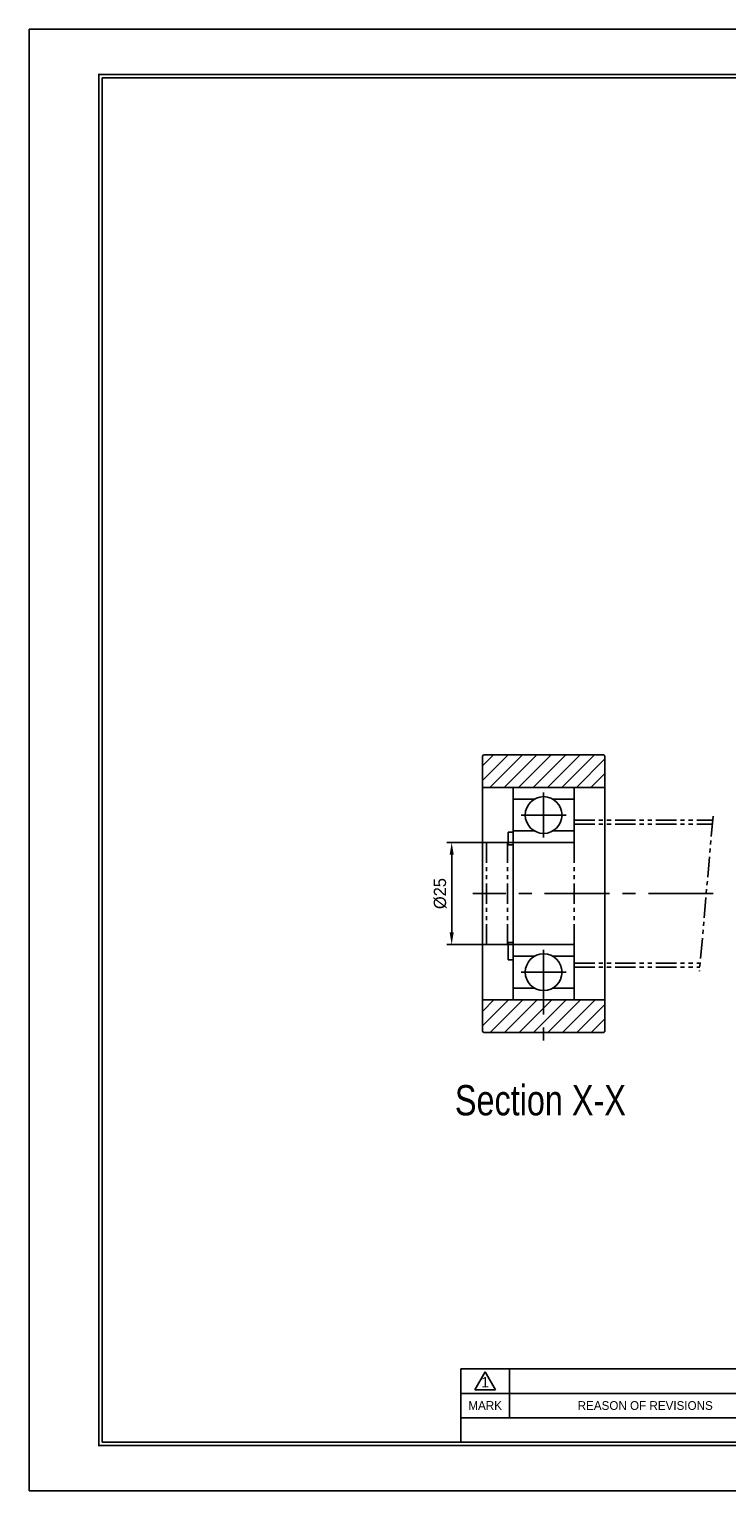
# Model space of a CAD drawing. Header units: millimetres. Extents: x -20 to 486, y 18 to 376.
# Tile 1 of 3: x -20 to 151, y 18 to 376. Entities that reach past the tile are written whole.
import ezdxf
from ezdxf.enums import TextEntityAlignment as Align

# ---------------------------------------------------------------- set-up
doc = ezdxf.new("R2010")
doc.units = ezdxf.units.MM
doc.linetypes.add('CENTER', pattern=[50.8, 31.75, -6.35, 6.35, -6.35])
doc.linetypes.add('PHANTOM', pattern=[2.5, 1.25, -0.25, 0.25, -0.25, 0.25, -0.25])
doc.layers.get('0').update_dxf_attribs({"linetype": 'CONTINUOUS'})
doc.layers.get('DEFPOINTS').update_dxf_attribs({"linetype": 'CONTINUOUS'})
for name, color, linetype in [('center', 1, 'CENTER'), ('OUTLINE', 7, 'CONTINUOUS'), ('phantom', 6, 'PHANTOM')]:
    doc.layers.add(name, color=color, linetype=linetype)
doc.dimstyles.get("Standard").update_dxf_attribs({"dimtxt": 3, "dimasz": 3, "dimexe": 1.2, "dimexo": 0, "dimgap": 1.2, "dimtad": 1, "dimdec": 3, "dimzin": 11, "dimdsep": 46, "dimtxsty": 'Standard', "dimcen": 0, "dimclrd": 5, "dimclre": 5, "dimclrt": 3, "dimadec": 0, "dimazin": 0, "dimtfac": 0.6, "dimtdec": 3, "dimtmove": 0, "dimatfit": 3, "dimfxl": 1.25, "dimtolj": 1, "dimtzin": 11, "dimarcsym": 0})

# ---------------------------------------------------------------- blocks, each defined once
blk = doc.blocks.new('란표제')
for p, q in [((297, 210), (0, 210)), ((0, 210), (0, 0)), ((160, 17.5), (62, 17.5)), ((64, 14.51), (65.5, 17.1)), ((65.5, 17.1), (67, 14.51)), ((69, 17.5), (69, 10.5)), ((147, 14), (62, 14)), ((64, 14.51), (67, 14.51)), ((147, 10.5), (62, 10.5)), ((0, 0), (297, 0))]:
    blk.add_line(p, q)
at = {"ltscale": 0.5}
blk.add_line((62, 17.5), (62, 7), dxfattribs=at)
at = {"const_width": 0.25}
blk.add_lwpolyline([(290.5, 6.5), (290.5, 203.5), (10, 203.5), (10, 6.5)], close=True, dxfattribs=at)
blk.add_lwpolyline([(290, 7), (290, 203), (10.5, 203), (10.5, 7)], close=True)
for s, height, p in [('1', 1.5, (65.5, 15.61)), ('MARK', 1.25, (65.5, 12.25)), ('REASON OF REVISIONS', 1.25, (88.5, 12.25))]:
    blk.add_text(s, height=height).set_placement(p, align=Align.MIDDLE_CENTER)
at = {"ltscale": 0.5}
for tag, p, height in [('TITLE', (237.17, 24.41), 2.5), ('도번', (251.18, 15.64), 2.5), ('SCALE', (253.78, 9.55), 1.2), ('DATE', (277.02, 9.51), 1.2)]:
    blk.add_attdef(tag, p, '', height=height, dxfattribs=at)
for tag, p in [('필렛', (179.25, 10.9)), ('모따기', (179.25, 8.3))]:
    blk.add_attdef(tag, text='', height=1.15).set_placement(p, align=Align.MIDDLE_LEFT)
blk = doc.blocks.new('*D22')
at = {"layer": 'DEFPOINTS', "color": 0}
for p in [(98.65, 176.86), (83.63, 151.86), (98.65, 151.86)]:
    blk.add_point(p, dxfattribs=at)
at = {"layer": 'OUTLINE', "color": 5, "lineweight": -2}
for p, q in [((98.65, 176.86), (82.43, 176.86)), ((83.63, 173.86), (83.63, 154.86)), ((98.65, 151.86), (82.43, 151.86))]:
    blk.add_line(p, q, dxfattribs=at)
at = {"layer": 'OUTLINE', "color": 5}
for points in [[(84.13, 173.86), (83.13, 173.86), (83.63, 176.86)], [(83.13, 154.86), (84.13, 154.86), (83.63, 151.86)]]:
    blk.add_solid(points, dxfattribs=at)
at = {"layer": 'OUTLINE', "color": 3, "insert": (80.81, 164.36), "char_height": 3, "attachment_point": 5, "rotation": 90}
blk.add_mtext('\\A1;%%C25', dxfattribs=at)

msp = doc.modelspace()

# ---------------------------------------------------------------- hatches: boundary and pattern name
at = {"layer": 'OUTLINE'}
h = msp.add_hatch(dxfattribs=at)
h.set_pattern_fill('ANSI31', color=5, scale=20, style=0)
h.set_pattern_definition([(45, (-164.138, -17.2425), (-1.767767, 1.767767), [])])
h.paths.add_polyline_path([(104.3179, 190.3558), (103.5713, 198.3558), (91.1504, 198.3558), (91.1504, 190.3558)])
h.paths.add_polyline_path([(103.5713, 198.3558), (104.3179, 190.3558), (121.1504, 190.3558), (121.1504, 198.3558), (118.6297, 198.3558), (115.5874, 193.1897, -1.72346477), (115.2105, 192.9743, -0.58022654), (115.5874, 193.1897), (118.6297, 198.3558)])
h.paths.add_polyline_path([(91.1504, 138.3558), (91.1504, 130.3558), (106.1504, 130.3558), (106.1504, 138.3558)])
h.paths.add_polyline_path([(106.1504, 138.3558), (106.1504, 130.3558), (121.1504, 130.3558), (121.1504, 138.3558)])

# ---------------------------------------------------------------- linework, layer by layer
at = {"layer": 'center', "ltscale": 0.5}
for p, q in [((106.1504, 178.1058), (106.1504, 189.1058)), ((100.6504, 183.6058), (111.6504, 183.6058)), ((147.6712, 164.3558), (88.7772, 164.3558)), ((106.1504, 150.6058), (106.1504, 128.3558)), ((100.6504, 145.1058), (111.6504, 145.1058))]:
    msp.add_line(p, q, dxfattribs=at)
at = {"layer": 'OUTLINE'}
for p, q in [((91.1504, 198.0558), (91.4504, 198.3558)), ((91.1504, 198.0558), (91.1504, 130.6558)), ((91.4504, 198.3558), (120.8504, 198.3558)), ((120.8504, 198.3558), (121.1504, 198.0558)), ((121.1504, 198.0558), (121.1504, 130.6558)), ((91.1504, 190.3558), (121.1504, 190.3558)), ((98.6504, 176.3058), (98.6504, 190.3558)), ((113.6504, 176.8558), (113.6504, 190.3558)), ((103.9004, 187.5029), (98.6504, 187.5029)), ((108.4004, 187.5029), (113.6504, 187.5029)), ((97.4504, 176.3058), (97.4504, 179.4058)), ((97.4504, 179.4058), (98.6504, 179.4058)), ((103.9004, 179.7087), (98.6504, 179.7087)), ((108.4004, 179.7087), (113.6504, 179.7087)), ((97.4504, 176.3058), (98.6504, 176.3058)), ((98.6504, 176.8558), (113.6504, 176.8558)), ((98.6504, 176.3058), (98.6504, 152.4058)), ((97.4504, 152.4058), (98.6504, 152.4058)), ((98.6504, 138.3558), (98.6504, 152.4058)), ((98.6504, 151.8558), (113.6504, 151.8558)), ((113.6504, 138.3558), (113.6504, 151.8558)), ((97.4504, 148.1162), (98.6504, 148.1162)), ((103.9004, 149.0029), (98.6504, 149.0029)), ((108.4004, 149.0029), (113.6504, 149.0029)), ((103.9004, 141.2087), (98.6504, 141.2087)), ((108.4004, 141.2087), (113.6504, 141.2087)), ((91.1504, 138.3558), (121.1504, 138.3558)), ((91.4504, 130.3558), (91.1504, 130.6558)), ((91.4504, 130.3558), (120.8504, 130.3558)), ((120.8504, 130.3558), (121.1504, 130.6558))]:
    msp.add_line(p, q, dxfattribs=at)
at = {"layer": 'OUTLINE', "ltscale": 4}
msp.add_line((97.4504, 148.1162), (97.4504, 152.4058), dxfattribs=at)
at = {"layer": 'OUTLINE'}
for centre in [(106.1504, 183.6058), (106.1504, 145.1058)]:
    msp.add_circle(centre, 4.5, dxfattribs=at)
at = {"layer": 'phantom', "ltscale": 4}
for p, q in [((147.636, 183.3558), (144.3115, 145.3558)), ((113.6504, 182.3558), (147.5485, 182.3558)), ((113.6504, 181.3558), (147.4611, 181.3558)), ((92.1504, 176.8558), (97.3004, 176.8558)), ((92.1504, 176.8558), (92.1504, 151.8558)), ((97.3004, 176.8558), (97.3004, 151.8558)), ((97.3004, 176.3058), (97.4504, 176.3058)), ((113.6504, 176.8558), (113.6504, 151.8558)), ((92.1504, 151.8558), (97.3004, 151.8558)), ((97.3004, 152.4058), (97.4504, 152.4058)), ((113.6504, 147.3558), (144.4864, 147.3558)), ((113.6504, 146.3558), (144.399, 146.3558))]:
    msp.add_line(p, q, dxfattribs=at)

# ---------------------------------------------------------------- block references
at = {"ltscale": 5, "xscale": 1.70456781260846, "yscale": 1.70456781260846, "zscale": 1.70456781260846}
msp.add_blockref('란표제', (-19.8267, 18.0989), dxfattribs=at)

# ---------------------------------------------------------------- texts
at = {"lineweight": 9, "width": 0.8}
msp.add_text('Section X-X', height=7.41312, dxfattribs=at).set_placement((84.4158, 110.0417))

# ---------------------------------------------------------------- dimensions: what is measured, and where the dimension line sits
at = {"layer": 'OUTLINE'}
dim = msp.add_linear_dim(base=(83.6265, 151.8558), p1=(98.6504, 176.8558), p2=(98.6504, 151.8558), angle=90, text='%%C<>', dimstyle='Standard', override={"dimgap": 1.2, "dimsah": 1, "dimse1": 0, "dimse2": 0, "dimsd1": 0, "dimsd2": 0, "dimtol": 0, "dimlim": 0}, dxfattribs=at)
dim.commit()
dim.dimension.update_dxf_attribs({"geometry": '*D22', "text_midpoint": (80.8127, 164.3558)})

doc.saveas('drawing.dxf')
